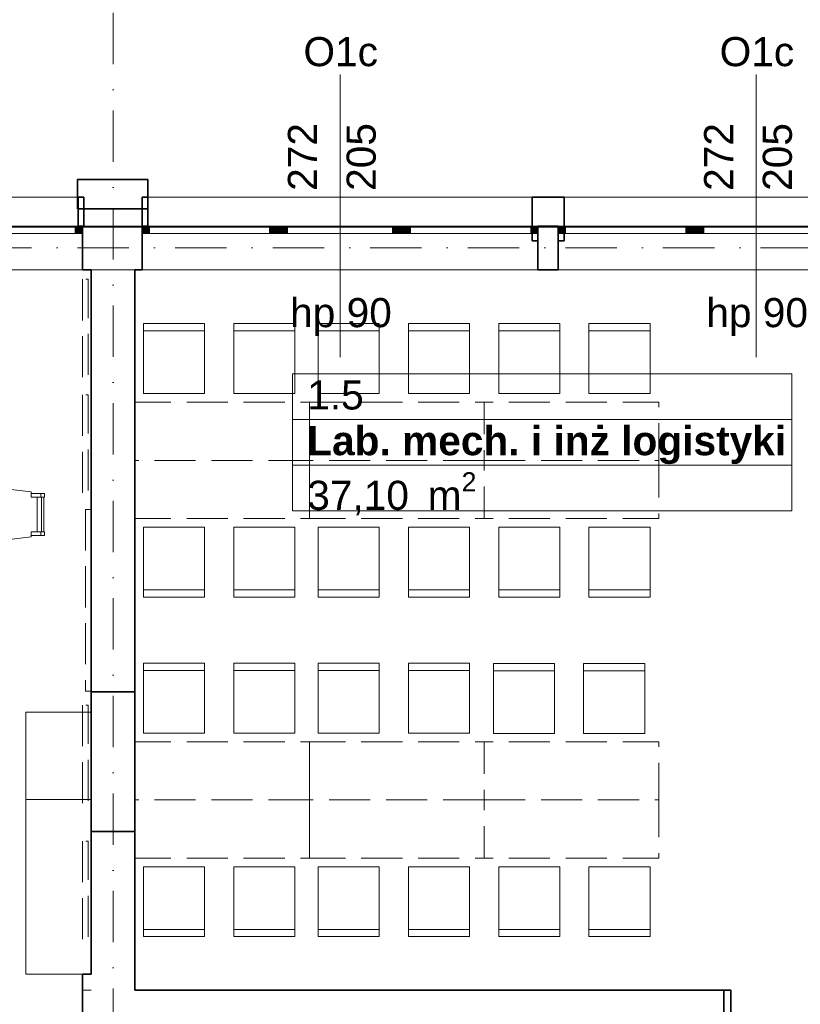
# Model space of a CAD drawing. Header units: millimetres. Extents: x -34676 to 172266, y 39940 to 476087.
# Tile 150 of 256: x 28219 to 33583, y 318178 to 324944. Entities that reach past the tile are written whole.
import ezdxf

# ---------------------------------------------------------------- set-up
doc = ezdxf.new("R2010")
doc.units = ezdxf.units.MM
doc.header["$MEASUREMENT"] = 0
doc.linetypes.add('Krawędzie ukryte', pattern=[3.912222, 2.822222, -1.09])
doc.linetypes.add('Kropki i Kreski', pattern=[6.702778, 3.527778, -1.763889, 0, -1.411111])
for name, color, linetype in [('#podkład', 252, 'Continuous'), ('- A - ocieplenie', 7, 'Continuous'), ('- strefy pomieszczeń', 7, 'Continuous'), ('2D - Ogólne', 7, 'Continuous'), ('Drzwi Archicad', 7, 'Continuous'), ('Konstrukcja - Dach', 7, 'Continuous'), ('Konstrukcja - Siatka mod', 7, 'Continuous'), ('Konstrukcja - Stropy', 7, 'Continuous'), ('Konstrukcja - Ściany działowe', 7, 'Continuous'), ('Konstrukcja - Ściany nośne wew..P', 7, 'Continuous'), ('Konstrukcja - Ściany zewnętrzne', 7, 'Continuous'), ('Okna Archicada', 7, 'Continuous'), ('Wnętrze - Umeblowanie', 7, 'Continuous'), ('z JAN', 7, 'Continuous'), ('Znaczniki okien Archicada', 7, 'Continuous')]:
    doc.layers.add(name, color=color, linetype=linetype)
doc.styles.add('STYL_AUTOMATYCZNY_1', font='arial.ttf')
doc.styles.add('STYL_AUTOMATYCZNY_2', font='arial.ttf')
pattern_1 = [(0, (-208051.03, 604918.21), (0, 75), [0, -75])]
pattern_2 = [(60, (-208051.03, 604918.21), (-129.90381, 75), []), (120, (-208051.03, 604918.21), (129.90381, 75), [])]

# ---------------------------------------------------------------- blocks, each defined once
blk = doc.blocks.new('ILHKGJHF')
at = {"layer": 'Okna Archicada', "linetype": 'Continuous', "lineweight": 13}
for points in [[(28257.6, 328840.5), (28257.6, 328890.5), (28207.6, 328890.5), (28207.6, 328840.5)], [(28667.6, 328890.5), (28667.6, 328840.5), (28717.6, 328840.5), (28717.6, 328890.5)], [(29592.6, 328840.5), (29592.6, 328890.5), (29542.6, 328890.5), (29542.6, 328840.5)], [(29592.6, 328890.5), (29592.6, 328840.5), (29667.6, 328840.5), (29667.6, 328890.5)], [(30462.6, 328840.5), (30462.6, 328890.5), (30387.6, 328890.5), (30387.6, 328840.5)], [(30462.6, 328890.5), (30462.6, 328840.5), (30512.6, 328840.5), (30512.6, 328890.5)], [(31387.6, 328840.5), (31387.6, 328890.5), (31337.6, 328890.5), (31337.6, 328840.5)], [(31527.6, 328890.5), (31527.6, 328840.5), (31577.6, 328840.5), (31577.6, 328890.5)], [(32452.6, 328840.5), (32452.6, 328890.5), (32402.6, 328890.5), (32402.6, 328840.5)], [(32452.6, 328890.5), (32452.6, 328840.5), (32527.6, 328840.5), (32527.6, 328890.5)]]:
    blk.add_hatch(color=252, dxfattribs=at).paths.add_polyline_path(points)
at = {"layer": '- A - ocieplenie', "color": 252, "linetype": 'Continuous', "lineweight": 35, "ltscale": 100}
for p, q in [((28227.6, 328940.5), (28227.6, 329090.5)), ((28707.6, 329090.5), (28707.6, 329040.5)), ((31347.6, 329090.5), (31347.6, 329040.5)), ((31567.6, 329090.5), (31567.6, 329040.5)), ((28707.6, 329040.5), (28707.6, 328890.5)), ((31347.6, 329040.5), (31347.6, 328890.5)), ((31567.6, 329040.5), (31567.6, 328890.5)), ((28227.6, 328890.5), (28227.6, 328940.5))]:
    blk.add_line(p, q, dxfattribs=at)
at = {"layer": '- A - ocieplenie', "color": 252, "linetype": 'Continuous', "lineweight": 35, "ltscale": 100, "flags": 128}
for points in [[(28707.6, 329210.5), (28224.6, 329210.5)], [(28224.6, 329210.5), (28224.6, 329010.5)], [(28707.6, 329010.5), (28707.6, 329210.5)], [(28267.6, 329090.5), (28227.6, 329090.5)], [(28267.6, 328890.5), (28267.6, 329090.5)], [(28707.6, 329090.5), (28667.6, 329090.5)], [(28667.6, 329090.5), (28667.6, 328890.5)], [(31567.6, 329090.5), (31347.6, 329090.5)], [(28224.6, 329010.5), (28707.6, 329010.5)], [(28227.6, 328890.5), (28267.6, 328890.5)], [(28667.6, 328890.5), (28707.6, 328890.5)], [(31347.6, 328890.5), (31347.6, 328790.4)], [(31387.6, 328890.5), (31527.6, 328890.5)], [(31387.6, 328790.4), (31387.6, 328890.5)], [(31527.6, 328890.5), (31527.6, 328790.4)], [(31567.6, 328790.4), (31567.6, 328890.5)], [(31347.6, 328790.4), (31387.6, 328790.4)], [(31527.6, 328790.4), (31567.6, 328790.4)]]:
    blk.add_lwpolyline(points, dxfattribs=at)
at = {"layer": '- strefy pomieszczeń', "color": 252, "linetype": 'Continuous', "lineweight": 13, "ltscale": 100}
for p, q in [((29702, 327876.2), (33133.1, 327876.2)), ((29702, 327561.9), (29702, 327876.2)), ((33133.1, 327876.2), (33133.1, 327561.9)), ((33133.1, 327561.9), (29702, 327561.9)), ((29702, 327561.9), (33133.1, 327561.9)), ((29702, 327247.6), (29702, 327561.9)), ((33133.1, 327561.9), (33133.1, 327247.6)), ((33133.1, 327247.6), (29702, 327247.6)), ((29702, 327247.6), (33133.1, 327247.6)), ((29702, 326933.4), (29702, 327247.6)), ((33133.1, 327247.6), (33133.1, 326933.4)), ((33133.1, 326933.4), (29702, 326933.4))]:
    blk.add_line(p, q, dxfattribs=at)
at = {"color": 252, "linetype": 'Continuous', "lineweight": 35, "ltscale": 100, "flags": 128}
for points in [[(28317.6, 325690.5), (28317.6, 324730.5)], [(28617.6, 324730.5), (28617.6, 325690.5)], [(32713.9, 323640.5), (32665.6, 323640.5)], [(32713.9, 323640.5), (32713.9, 323340.5)]]:
    blk.add_lwpolyline(points, dxfattribs=at)
at = {"layer": '2D - Ogólne', "color": 252, "linetype": 'Continuous', "lineweight": 20, "ltscale": 100}
blk.add_line((28317.6, 323640.5), (28257.6, 323640.5), dxfattribs=at)
at = {"layer": 'Drzwi Archicad', "color": 252, "linetype": 'Continuous', "lineweight": 35, "ltscale": 100}
blk.add_line((32713.9, 323455.5), (32713.9, 323640.5), dxfattribs=at)
at = {"layer": 'Konstrukcja - Dach', "color": 252, "linetype": 'Continuous', "lineweight": 13, "ltscale": 100}
for p, q in [((46547.6, 328890.5), (22498, 328890.5)), ((46547.6, 328884), (22498, 328884))]:
    blk.add_line(p, q, dxfattribs=at)
at = {"layer": 'Konstrukcja - Siatka mod', "color": 252, "linetype": 'Kropki i Kreski', "lineweight": 13, "ltscale": 100}
for p, q in [((28467.6, 331696.4), (28467.6, 314731.6)), ((20180, 328740.5), (49624.6, 328740.5))]:
    blk.add_line(p, q, dxfattribs=at)
at = {"layer": 'Konstrukcja - Stropy', "color": 252, "linetype": 'Continuous', "lineweight": 13, "ltscale": 100}
blk.add_line((49667.6, 328590.5), (22627.6, 328590.5), dxfattribs=at)
at = {"layer": 'Konstrukcja - Ściany nośne wew..P', "color": 252, "linetype": 'Continuous', "lineweight": 35, "ltscale": 100}
for p, q in [((28317.6, 325690.5), (28617.6, 325690.5)), ((28317.6, 324730.5), (28617.6, 324730.5)), ((32665.6, 323640.5), (32665.6, 323340.5))]:
    blk.add_line(p, q, dxfattribs=at)
at = {"layer": 'Konstrukcja - Ściany nośne wew..P', "color": 252, "linetype": 'Continuous', "lineweight": 35, "ltscale": 100, "flags": 128}
for points in [[(28317.6, 328590.5), (28317.6, 325690.5)], [(28617.6, 325690.5), (28617.6, 328590.5)], [(28317.6, 324730.5), (28317.6, 323750.5)], [(28617.6, 323750.5), (28617.6, 324730.5)], [(28257.6, 323750.5), (28257.6, 323340.5)], [(28317.6, 323750.5), (28257.6, 323750.5)], [(28617.6, 323640.5), (28617.6, 323750.5)], [(32665.6, 323640.5), (28617.6, 323640.5)]]:
    blk.add_lwpolyline(points, dxfattribs=at)
at = {"layer": 'Konstrukcja - Ściany zewnętrzne', "color": 252, "linetype": 'Continuous', "lineweight": 35, "ltscale": 100}
for p, q in [((28257.6, 328890.5), (28257.6, 328840.5)), ((28667.6, 328890.5), (28667.6, 328840.5)), ((31387.6, 328890.5), (31387.6, 328840.5)), ((31527.6, 328890.5), (31527.6, 328840.5)), ((28257.6, 328840.5), (28257.6, 328590.5)), ((28667.6, 328840.5), (28667.6, 328590.5)), ((31387.6, 328840.5), (31387.6, 328590.5)), ((31527.6, 328840.5), (31527.6, 328590.5))]:
    blk.add_line(p, q, dxfattribs=at)
at = {"layer": 'Konstrukcja - Ściany zewnętrzne', "color": 252, "linetype": 'Continuous', "lineweight": 13, "ltscale": 100, "flags": 128}
blk.add_lwpolyline([(28667.6, 328890.5), (28667.6, 329010.5), (28267.6, 329010.5), (28267.6, 328890.5)], dxfattribs=at)
at = {"layer": 'Konstrukcja - Ściany zewnętrzne', "color": 252, "linetype": 'Continuous', "lineweight": 35, "ltscale": 100, "flags": 128}
for points in [[(28267.6, 328890.5), (28257.6, 328890.5)], [(31527.6, 328890.5), (31387.6, 328890.5)], [(28257.6, 328590.5), (28317.6, 328590.5)], [(28617.6, 328590.5), (28667.6, 328590.5)], [(31387.6, 328590.5), (31527.6, 328590.5)]]:
    blk.add_lwpolyline(points, dxfattribs=at)
at = {"layer": 'Okna Archicada', "color": 252, "linetype": 'Continuous', "lineweight": 13, "ltscale": 100}
for p, q in [((28227.6, 329090.5), (25667.6, 329090.5)), ((28707.6, 329090.5), (31347.6, 329090.5)), ((31567.6, 329090.5), (34207.6, 329090.5)), ((28257.6, 328890.5), (25637.6, 328890.5)), ((28227.6, 328890.5), (25667.6, 328890.5)), ((27432.6, 328890.5), (28207.6, 328890.5)), ((28207.6, 328840.5), (28207.6, 328890.5)), ((28207.6, 328890.5), (28257.6, 328890.5)), ((31387.6, 328890.5), (28667.6, 328890.5)), ((28667.6, 328890.5), (28717.6, 328890.5)), ((28707.6, 328890.5), (31347.6, 328890.5)), ((28717.6, 328890.5), (28717.6, 328840.5)), ((28717.6, 328890.5), (29542.6, 328890.5)), ((29542.6, 328840.5), (29542.6, 328890.5)), ((29542.6, 328890.5), (29592.6, 328890.5)), ((29592.6, 328890.5), (29667.6, 328890.5)), ((29667.6, 328890.5), (29667.6, 328840.5)), ((29667.6, 328890.5), (30387.6, 328890.5)), ((30387.6, 328840.5), (30387.6, 328890.5)), ((30387.6, 328890.5), (30462.6, 328890.5)), ((30462.6, 328890.5), (30512.6, 328890.5)), ((30512.6, 328890.5), (30512.6, 328840.5)), ((30512.6, 328890.5), (31337.6, 328890.5)), ((31337.6, 328840.5), (31337.6, 328890.5)), ((31337.6, 328890.5), (31387.6, 328890.5)), ((34247.6, 328890.5), (31527.6, 328890.5)), ((31527.6, 328890.5), (31577.6, 328890.5)), ((31567.6, 328890.5), (34207.6, 328890.5)), ((31577.6, 328890.5), (31577.6, 328840.5)), ((31577.6, 328890.5), (32402.6, 328890.5)), ((32402.6, 328840.5), (32402.6, 328890.5)), ((32402.6, 328890.5), (32452.6, 328890.5)), ((32452.6, 328890.5), (32527.6, 328890.5)), ((32527.6, 328890.5), (32527.6, 328840.5)), ((32527.6, 328890.5), (33247.6, 328890.5)), ((28207.6, 328840.5), (27432.6, 328840.5)), ((28257.6, 328840.5), (28207.6, 328840.5)), ((28717.6, 328840.5), (28667.6, 328840.5)), ((29542.6, 328840.5), (28717.6, 328840.5)), ((29592.6, 328840.5), (29542.6, 328840.5)), ((29667.6, 328840.5), (29592.6, 328840.5)), ((30387.6, 328840.5), (29667.6, 328840.5)), ((30462.6, 328840.5), (30387.6, 328840.5)), ((30512.6, 328840.5), (30462.6, 328840.5)), ((31337.6, 328840.5), (30512.6, 328840.5)), ((31387.6, 328840.5), (31337.6, 328840.5)), ((31577.6, 328840.5), (31527.6, 328840.5)), ((32402.6, 328840.5), (31577.6, 328840.5)), ((32452.6, 328840.5), (32402.6, 328840.5)), ((32527.6, 328840.5), (32452.6, 328840.5)), ((33247.6, 328840.5), (32527.6, 328840.5)), ((28257.6, 328590.5), (25637.6, 328590.5)), ((31387.6, 328590.5), (28667.6, 328590.5)), ((34247.6, 328590.5), (31527.6, 328590.5))]:
    blk.add_line(p, q, dxfattribs=at)
at = {"layer": 'Okna Archicada', "color": 252, "linetype": 'Continuous', "lineweight": 35, "ltscale": 100}
for p, q in [((28227.6, 328940.5), (28227.6, 329090.5)), ((28707.6, 329090.5), (28707.6, 329040.5)), ((31347.6, 329090.5), (31347.6, 329040.5)), ((31567.6, 329090.5), (31567.6, 329040.5)), ((28707.6, 329040.5), (28707.6, 328890.5)), ((31347.6, 329040.5), (31347.6, 328890.5)), ((31567.6, 329040.5), (31567.6, 328890.5)), ((28227.6, 328890.5), (28227.6, 328940.5)), ((28257.6, 328890.5), (28257.6, 328840.5)), ((28257.6, 328890.5), (28257.6, 328840.5)), ((28667.6, 328890.5), (28667.6, 328840.5)), ((28667.6, 328890.5), (28667.6, 328840.5)), ((31387.6, 328890.5), (31387.6, 328840.5)), ((31387.6, 328890.5), (31387.6, 328840.5)), ((31527.6, 328890.5), (31527.6, 328840.5)), ((31527.6, 328890.5), (31527.6, 328840.5)), ((28257.6, 328840.5), (28257.6, 328590.5)), ((28667.6, 328840.5), (28667.6, 328590.5)), ((31387.6, 328840.5), (31387.6, 328590.5)), ((31527.6, 328840.5), (31527.6, 328590.5))]:
    blk.add_line(p, q, dxfattribs=at)
at = {"layer": 'Wnętrze - Umeblowanie', "color": 252, "linetype": 'Continuous', "lineweight": 13, "ltscale": 100}
for p, q in [((29097, 328170.5), (28677, 328170.5)), ((29717, 328170.5), (29297, 328170.5)), ((30297, 328170.5), (29877, 328170.5)), ((30917, 328170.5), (30497, 328170.5)), ((31118.1, 328170.5), (31538.1, 328170.5)), ((31738.1, 328170.5), (32158.1, 328170.5)), ((27971.1, 327053.9), (27971.1, 327028.9)), ((27976.1, 326789.5), (27976.1, 327028.9)), ((27971.1, 326764.5), (27971.1, 326789.5)), ((29097, 326391.6), (28677, 326391.6)), ((29717, 326391.6), (29297, 326391.6)), ((30297, 326391.6), (29877, 326391.6)), ((30917, 326391.6), (30497, 326391.6)), ((31118.1, 326391.6), (31538.1, 326391.6)), ((31738.1, 326391.6), (32158.1, 326391.6)), ((29097, 325836.8), (28677, 325836.8)), ((29717, 325836.8), (29297, 325836.8)), ((30297, 325836.8), (29877, 325836.8)), ((30917, 325836.8), (30497, 325836.8)), ((31081.4, 325834), (31501.4, 325834)), ((31701.4, 325834), (32121.4, 325834)), ((29097, 324057.9), (28677, 324057.9)), ((29717, 324057.9), (29297, 324057.9)), ((30297, 324057.9), (29877, 324057.9)), ((30917, 324057.9), (30497, 324057.9)), ((31118.1, 324057.9), (31538.1, 324057.9)), ((31738.1, 324057.9), (32158.1, 324057.9))]:
    blk.add_line(p, q, dxfattribs=at)
at = {"layer": 'Wnętrze - Umeblowanie', "color": 252, "linetype": 'Continuous', "lineweight": 13, "ltscale": 100, "flags": 128}
for points in [[(29097, 327740.5), (28677, 327740.5), (28677, 328220.5), (29097, 328220.5)], [(29717, 327740.5), (29297, 327740.5), (29297, 328220.5), (29717, 328220.5)], [(30297, 327740.5), (29877, 327740.5), (29877, 328220.5), (30297, 328220.5)], [(30917, 327740.5), (30497, 327740.5), (30497, 328220.5), (30917, 328220.5)], [(31118.1, 327740.5), (31538.1, 327740.5), (31538.1, 328220.5), (31118.1, 328220.5)], [(31738.1, 327740.5), (32158.1, 327740.5), (32158.1, 328220.5), (31738.1, 328220.5)], [(27526.1, 326709.2), (27526.1, 327109.2), (27906.1, 327063.9), (27906.1, 327028.9), (27946.1, 327028.9), (27946.1, 326789.5), (27906.1, 326789.5), (27906.1, 326754.4)], [(27906.1, 327053.9), (27906.1, 327028.9), (27996.1, 327028.9), (27996.1, 327053.9)], [(27946.1, 326789.5), (27946.1, 327028.9), (27991.1, 327028.9), (27991.1, 326789.5)], [(27906.1, 326764.5), (27906.1, 326789.5), (27996.1, 326789.5), (27996.1, 326764.5)], [(29097, 326821.6), (28677, 326821.6), (28677, 326341.6), (29097, 326341.6)], [(29717, 326821.6), (29297, 326821.6), (29297, 326341.6), (29717, 326341.6)], [(30297, 326821.6), (29877, 326821.6), (29877, 326341.6), (30297, 326341.6)], [(30917, 326821.6), (30497, 326821.6), (30497, 326341.6), (30917, 326341.6)], [(31118.1, 326821.6), (31538.1, 326821.6), (31538.1, 326341.6), (31118.1, 326341.6)], [(31738.1, 326821.6), (32158.1, 326821.6), (32158.1, 326341.6), (31738.1, 326341.6)], [(29097, 325406.8), (28677, 325406.8), (28677, 325886.8), (29097, 325886.8)], [(29717, 325406.8), (29297, 325406.8), (29297, 325886.8), (29717, 325886.8)], [(30297, 325406.8), (29877, 325406.8), (29877, 325886.8), (30297, 325886.8)], [(30917, 325406.8), (30497, 325406.8), (30497, 325886.8), (30917, 325886.8)], [(31081.4, 325404), (31501.4, 325404), (31501.4, 325884), (31081.4, 325884)], [(31701.4, 325404), (32121.4, 325404), (32121.4, 325884), (31701.4, 325884)], [(28317.6, 324950.5), (28317.6, 325550.5), (27867.6, 325550.5), (27867.6, 324950.5)], [(28317.6, 323750.5), (28317.6, 324950.5), (27867.6, 324950.5), (27867.6, 323750.5)], [(29097, 324487.9), (28677, 324487.9), (28677, 324007.9), (29097, 324007.9)], [(29717, 324487.9), (29297, 324487.9), (29297, 324007.9), (29717, 324007.9)], [(30297, 324487.9), (29877, 324487.9), (29877, 324007.9), (30297, 324007.9)], [(30917, 324487.9), (30497, 324487.9), (30497, 324007.9), (30917, 324007.9)], [(31118.1, 324487.9), (31538.1, 324487.9), (31538.1, 324007.9), (31118.1, 324007.9)], [(31738.1, 324487.9), (32158.1, 324487.9), (32158.1, 324007.9), (31738.1, 324007.9)]]:
    blk.add_lwpolyline(points, close=True, dxfattribs=at)
at = {"layer": 'Wnętrze - Umeblowanie', "color": 252, "linetype": 'Krawędzie ukryte', "lineweight": 13, "ltscale": 100, "flags": 128}
for points in [[(29817.6, 327281), (28617.6, 327281), (28617.6, 327681), (29817.6, 327681)], [(31017.6, 327281), (29817.6, 327281), (29817.6, 327681), (31017.6, 327681)], [(31017.6, 327281), (32217.6, 327281), (32217.6, 327681), (31017.6, 327681)], [(29817.6, 327281), (28617.6, 327281), (28617.6, 326881), (29817.6, 326881)], [(31017.6, 327281), (29817.6, 327281), (29817.6, 326881), (31017.6, 326881)], [(31017.6, 327281), (32217.6, 327281), (32217.6, 326881), (31017.6, 326881)], [(29817.6, 324947.4), (28617.6, 324947.4), (28617.6, 325347.4), (29817.6, 325347.4)], [(31017.6, 324947.4), (29817.6, 324947.4), (29817.6, 325347.4), (31017.6, 325347.4)], [(31017.6, 324947.4), (32217.6, 324947.4), (32217.6, 325347.4), (31017.6, 325347.4)], [(29817.6, 324947.4), (28617.6, 324947.4), (28617.6, 324547.4), (29817.6, 324547.4)], [(31017.6, 324947.4), (29817.6, 324947.4), (29817.6, 324547.4), (31017.6, 324547.4)], [(31017.6, 324947.4), (32217.6, 324947.4), (32217.6, 324547.4), (31017.6, 324547.4)]]:
    blk.add_lwpolyline(points, close=True, dxfattribs=at)
at = {"layer": 'z JAN', "color": 252, "linetype": 'Continuous', "lineweight": 13, "ltscale": 100}
blk.add_line((49817.6, 328890.5), (22498, 328890.5), dxfattribs=at)
at = {"layer": 'z JAN', "color": 252, "linetype": 'Krawędzie ukryte', "lineweight": 13, "ltscale": 100, "flags": 128}
for points in [[(28256.9, 328525.2), (28256.9, 327825.2), (28296.9, 327825.2), (28296.9, 328525.2)], [(28256.9, 327731.8), (28256.9, 327031.8), (28296.9, 327031.8), (28296.9, 327731.8)], [(28277.6, 326944.1), (28277.6, 325694.1), (28317.6, 325694.1), (28317.6, 326944.1)], [(28256.9, 325598.7), (28256.9, 324898.7), (28296.9, 324898.7), (28296.9, 325598.7)], [(28256.9, 324664), (28256.9, 323964), (28296.9, 323964), (28296.9, 324664)]]:
    blk.add_lwpolyline(points, close=True, dxfattribs=at)
at = {"layer": 'Znaczniki okien Archicada', "color": 252, "linetype": 'Continuous', "lineweight": 13, "ltscale": 100}
for p, q in [((30027.6, 329933.3), (30027.6, 327990.5)), ((32887.6, 329933.3), (32887.6, 327990.5))]:
    blk.add_line(p, q, dxfattribs=at)
at = {"layer": '- strefy pomieszczeń', "color": 252, "linetype": 'Continuous', "lineweight": 13, "char_height": 200, "attachment_point": 1}
for s, insert, style in [('\\A1;{\\pql;\\pt0,100;\\fArial|b0|i0|c238|p0;\\W1.000000;1.5\\fArial|b0|i0|c238|p0;\\W1.000000;\\A1{\\H.66x;\\S^  ;}\\fArial|b0|i0|c238|p0;\\W1.000000;\\fArial|b0|i0|c238|p0;\\W1.000000;\\A1{\\H.66x;\\S^  ;}}', (29802, 327830.5), 'STYL_AUTOMATYCZNY_1'), ('\\A1;{\\pql;\\pt0,100;\\fArial|b1|i0|c238|p0;\\W1.000000;Lab. mech. i inż logistyki\\fArial|b1|i0|c238|p0;\\W1.000000;\\A1{\\H.66x;\\S^  ;}\\fArial|b1|i0|c238|p0;\\W1.000000;\\fArial|b1|i0|c238|p0;\\W1.000000;\\A1{\\H.66x;\\S^  ;}}', (29802, 327516.2), 'STYL_AUTOMATYCZNY_2'), ('\\A1;{\\pql;\\pt0,100;\\fArial|b0|i0|c238|p0;\\W1.000000;37,10\\fArial|b0|i0|c238|p0;\\W1.000000;\\A1{\\H.66x;\\S^  ;}\\fArial|b0|i0|c238|p0;\\W1.000000; m\\fArial|b0|i0|c238|p0;\\W1.000000;\\A1{\\H.66x;\\S2^  ;}}', (29802, 327199.1), 'STYL_AUTOMATYCZNY_1')]:
    blk.add_mtext(s, dxfattribs=dict(at, insert=insert, style=style))
at = {"layer": 'Znaczniki okien Archicada', "color": 252, "linetype": 'Continuous', "lineweight": 15, "char_height": 200, "attachment_point": 7, "rotation": 90, "style": 'STYL_AUTOMATYCZNY_1'}
for s, insert in [('\\A1;{\\pql;\\pt0;\\fArial|b0|i0|c238|p0;\\W1.000000;272\\fArial|b0|i0|c238|p0;\\W1.000000;\\A1{\\H.66x;\\S^  ;}\\fArial|b0|i0|c238|p0;\\W1.000000;\\fArial|b0|i0|c238|p0;\\W1.000000;}', (29927.6, 329132.8)), ('\\A1;{\\pql;\\pt0;\\fArial|b0|i0|c238|p0;\\W1.000000;205\\fArial|b0|i0|c238|p0;\\W1.000000;\\A1{\\H.66x;\\S^  ;}\\fArial|b0|i0|c238|p0;\\W1.000000;\\fArial|b0|i0|c238|p0;\\W1.000000;}', (30330.9, 329132.8)), ('\\A1;{\\pql;\\pt0;\\fArial|b0|i0|c238|p0;\\W1.000000;272\\fArial|b0|i0|c238|p0;\\W1.000000;\\A1{\\H.66x;\\S^  ;}\\fArial|b0|i0|c238|p0;\\W1.000000;\\fArial|b0|i0|c238|p0;\\W1.000000;}', (32787.6, 329132.8)), ('\\A1;{\\pql;\\pt0;\\fArial|b0|i0|c238|p0;\\W1.000000;205\\fArial|b0|i0|c238|p0;\\W1.000000;\\A1{\\H.66x;\\S^  ;}\\fArial|b0|i0|c238|p0;\\W1.000000;\\fArial|b0|i0|c238|p0;\\W1.000000;}', (33190.9, 329132.8))]:
    blk.add_mtext(s, dxfattribs=dict(at, insert=insert))
at = {"layer": 'Znaczniki okien Archicada', "color": 252, "linetype": 'Continuous', "lineweight": 15, "char_height": 200, "attachment_point": 7, "style": 'STYL_AUTOMATYCZNY_1'}
for s, insert in [('\\A1;{\\pql;\\pt0;\\fArial|b0|i0|c238|p0;\\W1.000000;O1c\\fArial|b0|i0|c238|p0;\\W1.000000;\\fArial|b0|i0|c238|p0;\\W1.000000;\\fArial|b0|i0|c238|p0;\\W1.000000;}', (29776, 329987.1)), ('\\A1;{\\pql;\\pt0;\\fArial|b0|i0|c238|p0;\\W1.000000;O1c\\fArial|b0|i0|c238|p0;\\W1.000000;\\fArial|b0|i0|c238|p0;\\W1.000000;\\fArial|b0|i0|c238|p0;\\W1.000000;}', (32636, 329987.1)), ('\\A1;{\\pql;\\pt0;\\fArial|b0|i0|c238|p0;\\W1.000000;hp 90\\fArial|b0|i0|c238|p0;\\W1.000000;\\A1{\\H.66x;\\S^  ;}\\fArial|b0|i0|c238|p0;\\W1.000000;\\fArial|b0|i0|c238|p0;\\W1.000000;}', (29684.4, 328136)), ('\\A1;{\\pql;\\pt0;\\fArial|b0|i0|c238|p0;\\W1.000000;hp 90\\fArial|b0|i0|c238|p0;\\W1.000000;\\A1{\\H.66x;\\S^  ;}\\fArial|b0|i0|c238|p0;\\W1.000000;\\fArial|b0|i0|c238|p0;\\W1.000000;}', (32544.4, 328136))]:
    blk.add_mtext(s, dxfattribs=dict(at, insert=insert))

msp = doc.modelspace()

# ---------------------------------------------------------------- hatches: boundary and pattern name
at = {"layer": 'Konstrukcja - Ściany działowe', "linetype": 'Continuous', "lineweight": 13}
h = msp.add_hatch(dxfattribs=at)
h.set_pattern_fill('Izolacja_miękka_0003', color=254, style=0, pattern_type=2)
h.set_pattern_definition(pattern_2)
h.paths.add_polyline_path([(29977.6, 319860.5), (30037.6, 319800.5), (30037.6, 319860.5)])
h = msp.add_hatch(dxfattribs=at)
h.set_pattern_fill('Gips_0003', color=252, style=0, pattern_type=2)
h.set_pattern_definition(pattern_1)
h.paths.add_polyline_path([(30037.6, 319785.5), (30052.6, 319785.5), (30037.6, 319800.5)])
h = msp.add_hatch(dxfattribs=at)
h.set_pattern_fill('Gips_0003', color=252, style=0, pattern_type=2)
h.set_pattern_definition(pattern_1)
h.paths.add_polyline_path([(30037.6, 319800.5), (30052.6, 319785.5), (30052.6, 319800.5)])
h = msp.add_hatch(dxfattribs=at)
h.set_pattern_fill('Gips_0003', color=252, style=0, pattern_type=2)
h.set_pattern_definition(pattern_1)
h.paths.add_polyline_path([(30847.6, 319800.5), (30052.6, 319800.5), (30052.6, 319785.5), (30847.6, 319785.5)])
h = msp.add_hatch(dxfattribs=at)
h.set_pattern_fill('Gips_0003', color=252, style=0, pattern_type=2)
h.set_pattern_definition(pattern_1)
h.paths.add_polyline_path([(30037.6, 319785.5), (30037.6, 319550.5), (30052.6, 319550.5), (30052.6, 319785.5)])
h = msp.add_hatch(dxfattribs=at)
h.set_pattern_fill('Gips_0003', color=252, style=0, pattern_type=2)
h.set_pattern_definition(pattern_1)
h.paths.add_polyline_path([(30052.6, 319770.5), (30067.6, 319770.5), (30052.6, 319785.5)])
h = msp.add_hatch(dxfattribs=at)
h.set_pattern_fill('Gips_0003', color=252, style=0, pattern_type=2)
h.set_pattern_definition(pattern_1)
h.paths.add_polyline_path([(30052.6, 319785.5), (30067.6, 319770.5), (30067.6, 319785.5)])
h = msp.add_hatch(dxfattribs=at)
h.set_pattern_fill('Gips_0003', color=252, style=0, pattern_type=2)
h.set_pattern_definition(pattern_1)
h.paths.add_polyline_path([(30052.6, 319770.5), (30052.6, 319535.5), (30067.6, 319535.5), (30067.6, 319770.5)])
h = msp.add_hatch(dxfattribs=at)
h.set_pattern_fill('Gips_0003', color=252, style=0, pattern_type=2)
h.set_pattern_definition(pattern_1)
h.paths.add_polyline_path([(30847.6, 319785.5), (30067.6, 319785.5), (30067.6, 319770.5), (30847.6, 319770.5)])
h = msp.add_hatch(dxfattribs=at)
h.set_pattern_fill('Izolacja_miękka_0003', color=254, style=0, pattern_type=2)
h.set_pattern_definition(pattern_2)
h.paths.add_polyline_path([(29977.6, 319550.5), (30037.6, 319550.5), (29977.6, 319610.5)])
h = msp.add_hatch(dxfattribs=at)
h.set_pattern_fill('Izolacja_miękka_0003', color=254, style=0, pattern_type=2)
h.set_pattern_definition(pattern_2)
h.paths.add_polyline_path([(29977.6, 319610.5), (30037.6, 319550.5), (30037.6, 319610.5)])
h = msp.add_hatch(dxfattribs=at)
h.set_pattern_fill('Gips_0003', color=252, style=0, pattern_type=2)
h.set_pattern_definition(pattern_1)
h.paths.add_polyline_path([(30052.6, 319535.5), (28617.6, 319535.5), (28617.6, 319520.5), (30052.6, 319520.5)])
h = msp.add_hatch(dxfattribs=at)
h.set_pattern_fill('Gips_0003', color=252, style=0, pattern_type=2)
h.set_pattern_definition(pattern_1)
h.paths.add_polyline_path([(30037.6, 319535.5), (30052.6, 319535.5), (30037.6, 319550.5)])
h = msp.add_hatch(dxfattribs=at)
h.set_pattern_fill('Gips_0003', color=252, style=0, pattern_type=2)
h.set_pattern_definition(pattern_1)
h.paths.add_polyline_path([(30037.6, 319550.5), (30052.6, 319535.5), (30052.6, 319550.5)])
h = msp.add_hatch(dxfattribs=at)
h.set_pattern_fill('Gips_0003', color=252, style=0, pattern_type=2)
h.set_pattern_definition(pattern_1)
h.paths.add_polyline_path([(30052.6, 319520.5), (30067.6, 319520.5), (30052.6, 319535.5)])
h = msp.add_hatch(dxfattribs=at)
h.set_pattern_fill('Gips_0003', color=252, style=0, pattern_type=2)
h.set_pattern_definition(pattern_1)
h.paths.add_polyline_path([(30052.6, 319535.5), (30067.6, 319520.5), (30067.6, 319535.5)])

# ---------------------------------------------------------------- block references
at = {"layer": '#podkład'}
msp.add_blockref('ILHKGJHF', (392.7, -5365.3), dxfattribs=at)

doc.saveas('drawing.dxf')
